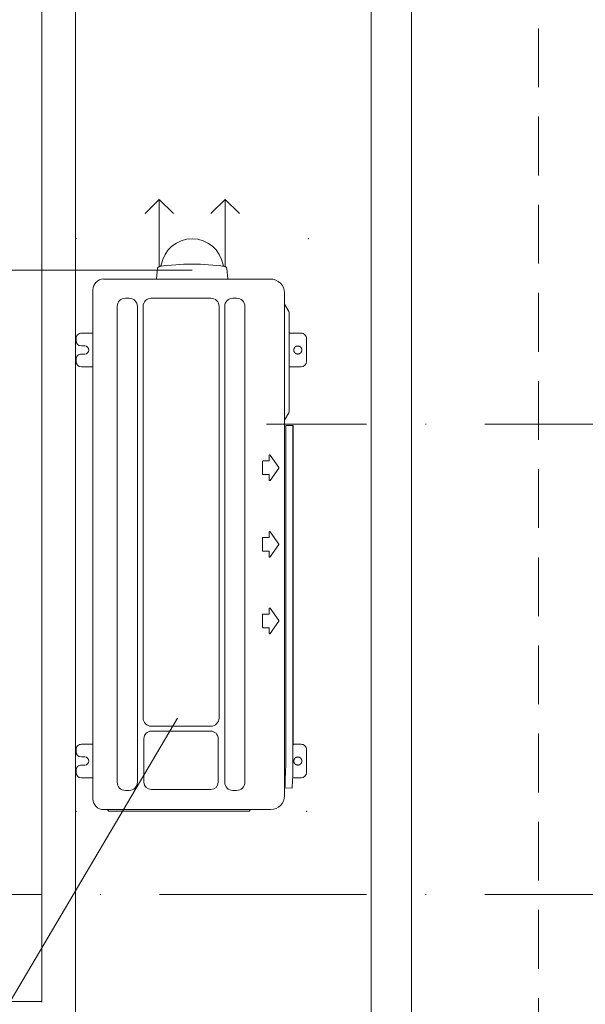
# Model space of a CAD drawing. Header units: inches. Extents: x 57112 to 98566, y -51777 to -16564.
# Tile 95 of 138: x 76913 to 76997, y -20761 to -20615. Entities that reach past the tile are written whole.
import ezdxf

# ---------------------------------------------------------------- set-up
doc = ezdxf.new("R2010")
doc.units = ezdxf.units.IN
doc.header["$MEASUREMENT"] = 0
doc.linetypes.add('DASHDOT', pattern=[1, 0.5, -0.25, 0, -0.25])
doc.linetypes.add('HIDDEN', pattern=[0.375, 0.25, -0.125])
for name, color, linetype, lineweight in [('## 06 klimatyzator', 30, 'Continuous', 15), ('A36-obrzeże', 252, 'Continuous', 0), ('DVM_OUTDOOR', 7, 'Continuous', 0), ('DVM_PIPE', 3, 'Continuous', 0), ('DVM_UNIT_BP', 7, 'Continuous', 0), ('DVM_UNIT_LP', 3, 'Continuous', 0), ('p-- ocieplenie-w.zew', 251, 'Continuous', 0), ('p--dach', 251, 'Continuous', 30), ('p--osie konstr', 250, 'DASHDOT', 15), ('p--osie konstr.-NR', 250, 'DASHDOT', 15), ('p--ściana szkielet', 251, 'Continuous', 0)]:
    doc.layers.add(name, color=color, linetype=linetype, lineweight=lineweight)
doc.linetypes.add('BATTING', pattern='A,0.0001,-0.1,[134,ltypeshp.shx,S=0.1,R=0,X=-0.1,Y=0],-0.2,[134,ltypeshp.shx,S=0.1,R=180,X=0.1,Y=0],-0.1', length=0.4001)

# ---------------------------------------------------------------- blocks, each defined once
blk = doc.blocks.new('DVM_LP_VEC')
at = {"layer": 'DVM_UNIT_LP', "color": 0}
blk.add_line((0, 0), (100, 0), dxfattribs=at)
blk.add_lwpolyline([(78.8, 21.2), (100, 0), (78.8, -21.2)], dxfattribs=at)
blk.add_point((0, 0), dxfattribs=at)
blk = doc.blocks.new('FJM_OD_790X548X285_2P_T')
at = {"layer": 'DVM_OUTDOOR', "color": 0}
for p, q in [((-376.4, 146.3), (-376.4, 163.5)), ((-368.4, 171.5), (-365.4, 171.5)), ((-357.4, 163.5), (-357.4, 158.5)), ((-345.4, 158.5), (-345.4, 163.5)), ((-337.4, 171.5), (-334.4, 171.5)), ((-326.4, 163.5), (-326.4, 146.3)), ((235.6, 146.3), (235.6, 163.5)), ((243.6, 171.5), (246.6, 171.5)), ((254.6, 163.5), (254.6, 158.5)), ((266.6, 158.5), (266.6, 163.5)), ((274.6, 171.5), (277.6, 171.5)), ((285.6, 163.5), (285.6, 146.3)), ((350.6, 146.3), (-407.9, 146.3)), ((350.6, 146.3), (350.6, 146.3)), ((-426.2, 122.2), (-426.2, -85.5)), ((-426, 122.7), (-423.7, 125)), ((-423.7, 130.5), (-423.7, -117.9)), ((366.3, 130.5), (366.4, 130.5)), ((366.3, -117.9), (366.3, 130.5)), ((325.5, 110.3), (-383, 110.3)), ((-395.2, 98.1), (-395.2, 92.5)), ((337.8, 92.5), (337.8, 98.1)), ((-383, 80.3), (325.5, 80.3)), ((-394, 59.5), (-394, -29.1)), ((-317.8, 70.4), (-383, 70.4)), ((-306.8, -29.1), (-306.8, 59.5)), ((-299.6, 59.5), (-299.6, -29.1)), ((325.5, 71.7), (-287.4, 71.7)), ((337.8, -29.1), (337.8, 59.5)), ((382.2, 50.2), (366.4, 51.6)), ((-383, -40), (-317.8, -40)), ((-287.4, -41.3), (325.5, -41.3)), ((325.5, -49.7), (-383, -49.7)), ((366.4, -54.3), (382.2, -52.9)), ((-395.2, -61.9), (-395.2, -67.5)), ((337.8, -67.5), (337.8, -61.9)), ((-423.7, -88.3), (-426, -86)), ((-383, -79.7), (325.5, -79.7)), ((-153.2, -116), (-161.2, -116)), ((-152.9, -106.8), (-152.9, -115.8)), ((-133.2, -106), (-152.2, -106)), ((-132.5, -115.8), (-132.5, -106.8)), ((-124.3, -116), (-132.2, -116)), ((-39.2, -116), (-47.2, -116)), ((-38.9, -106.8), (-38.9, -115.8)), ((-19.2, -106), (-38.2, -106)), ((-18.5, -115.8), (-18.5, -106.8)), ((-10.3, -116), (-18.2, -116)), ((74.8, -116), (66.8, -116)), ((75.1, -106.8), (75.1, -115.8)), ((94.8, -106), (75.8, -106)), ((95.5, -115.8), (95.5, -106.8)), ((103.7, -116), (95.8, -116)), ((-423.7, -117.9), (-423.7, -118)), ((-423.7, -118), (-423.7, -118)), ((-161.6, -117.3), (-143.2, -130.2)), ((-142.3, -130.2), (-123.9, -117.3)), ((-47.6, -117.3), (-29.2, -130.2)), ((-28.3, -130.2), (-9.9, -117.3)), ((66.4, -117.3), (84.8, -130.2)), ((85.7, -130.2), (104.1, -117.3)), ((366.3, -118), (366.2, -118)), ((366.3, -118), (366.3, -117.9)), ((-403, -138.7), (345.6, -138.7)), ((-391.4, -139.3), (-391.7, -150.3)), ((148.3, -140.7), (148.3, -151.7)), ((166.9, -144.9), (156.3, -138.8)), ((169.7, -145.7), (315.3, -145.7)), ((235.6, -163.5), (235.6, -145.7)), ((285.6, -145.7), (285.6, -163.5)), ((318.1, -144.9), (328.7, -138.8)), ((345.6, -138.7), (345.6, -138.7)), ((-391.7, -150.3), (-379.8, -150.7)), ((-376.4, -163.5), (-376.4, -150.8)), ((-371.9, -151), (148.3, -151)), ((148.3, -151.7), (-327.2, -151.7)), ((-326.4, -151.7), (-326.4, -163.5)), ((-334.4, -171.5), (-368.4, -171.5)), ((277.6, -171.5), (243.6, -171.5))]:
    blk.add_line(p, q, dxfattribs=at)
for points in [[(-357.4, -158.5), (-357.4, -159.1, 0.023321), (-357.3, -159.7, 0.024783), (-357.2, -160.3, 0.024618), (-357, -160.8, 0.02401), (-356.7, -161.3, 0.023784), (-356.5, -161.8, 0.02304), (-356.1, -162.2, 0.022549), (-355.8, -162.6, 0.021694), (-355.4, -163, 0.021179), (-355, -163.3, 0.020185), (-354.7, -163.6, 0.019598), (-354.3, -163.8, 0.018603), (-353.9, -164, 0.017986), (-353.5, -164.1, 0.016956), (-353.1, -164.3, 0.016413), (-352.8, -164.4, 0.015566), (-352.4, -164.4, 0.014844), (-352.1, -164.5, 0.013764), (-351.8, -164.5, 0.013631), (-351.4, -164.5, 0.012841), (-351.1, -164.5, 0.012841), (-350.8, -164.5, 0.013631), (-350.5, -164.4, 0.013764), (-350.1, -164.4, 0.014844), (-349.8, -164.3, 0.015566), (-349.4, -164.1, 0.016413), (-349, -164, 0.016956), (-348.6, -163.8, 0.017984), (-348.2, -163.6, 0.018603), (-347.8, -163.3, 0.019603), (-347.5, -163, 0.020183), (-347.1, -162.6, 0.021166), (-346.8, -162.2, 0.0217), (-346.4, -161.8, 0.022581), (-346.2, -161.3, 0.023025), (-345.9, -160.8, 0.023734), (-345.7, -160.3, 0.024054), (-345.6, -159.7, 0.024516), (-345.5, -159.1, 0.024684), (-345.4, -158.5, 0.024846), (-345.5, -157.9, 0.024845), (-345.6, -157.3, 0.02468), (-345.7, -156.7, 0.024517), (-345.9, -156.2, 0.024069), (-346.2, -155.7, 0.02373), (-346.4, -155.2, 0.022967), (-346.8, -154.8, 0.022596), (-347.1, -154.4, 0.021906), (-347.5, -154, 0.021107), (-347.8, -153.7, 0.01947), (-348.2, -153.4, 0.01982), (-348.6, -153.2, 0.020911), (-349, -153, 0.017234), (-349.4, -152.9, 0.009618), (-349.7, -152.7, 0.019493), (-350.1, -152.6, 0.03016), (-350.7, -152.6, 0.016785), (-351.4, -152.5, 0.010156)], [(-351.4, -152.5), (-351.7, -152.5, 0.009849), (-351.9, -152.5, 0.008819), (-352.1, -152.5, 0.008634), (-352.3, -152.6, 0.009333), (-352.5, -152.6, 0.009674), (-352.8, -152.6, 0.009989), (-353, -152.7, 0.01022), (-353.3, -152.8, 0.01065), (-353.5, -152.9, 0.010921), (-353.8, -153, 0.011347), (-354, -153.1, 0.011614), (-354.3, -153.2, 0.012046), (-354.5, -153.4, 0.012332), (-354.8, -153.5, 0.012805), (-355, -153.7, 0.013035), (-355.3, -153.9, 0.013371), (-355.6, -154.1, 0.013779), (-355.8, -154.4, 0.014539), (-356, -154.6, 0.014301), (-356.2, -154.9, 0.013596), (-356.5, -155.2, 0.015424), (-356.7, -155.5, 0.01905), (-356.8, -155.9, 0.014336), (-357, -156.2, 0.004521), (-357.1, -156.5, 0.021066), (-357.2, -156.9, 0.037099), (-357.3, -157.6, 0.017906), (-357.4, -158.5, 0.009169)], [(-327.4, -151.7), (-327.4, -151.7, 0.000005), (-327.3, -151.7, 0.000005), (-327.3, -151.7, 0.000005), (-327.3, -151.7, 0.000004), (-327.3, -151.7, 0.000004), (-327.3, -151.7, 0.000004), (-327.3, -151.7, 0.000004), (-327.2, -151.7, 0.000004), (-327.2, -151.7, 0.000004), (-327.2, -151.7, 0.000004), (-327.2, -151.7, 0.000004), (-327.2, -151.7, 0.000003), (-327.2, -151.7, 0.000003), (-327.1, -151.7, 0.000003), (-327.1, -151.7, 0.000003), (-327.1, -151.7, 0.000003), (-327.1, -151.7, 0.000003), (-327.1, -151.7, 0.000003), (-327.1, -151.7, 0.000003), (-327.1, -151.7, 0.000002), (-327, -151.7, 0.000002), (-327, -151.7, 0.000002), (-327, -151.7, 0.000002), (-327, -151.7, 0.000002), (-327, -151.7, 0.000002), (-327, -151.7, 0.000002), (-326.9, -151.7, 0.000001), (-326.9, -151.7, 0.000001), (-326.9, -151.7, 0.000001), (-326.9, -151.7, 0.000001), (-326.9, -151.7, -0.000001), (-326.7, -151.7, -0.000002), (-326.7, -151.7, -0.000005), (-326.7, -151.7, -0.000004), (-326.7, -151.7, 0), (-326.7, -151.7, -0.000008), (-326.6, -151.7, -0.000018), (-326.6, -151.7, -0.000009), (-326.6, -151.7, -0.000005)], [(254.6, -158.5), (254.6, -159.1, 0.023321), (254.7, -159.7, 0.024784), (254.8, -160.3, 0.024618), (255, -160.8, 0.02401), (255.3, -161.3, 0.023784), (255.5, -161.8, 0.02304), (255.9, -162.2, 0.022549), (256.2, -162.6, 0.021694), (256.6, -163, 0.021179), (257, -163.3, 0.020185), (257.3, -163.6, 0.019598), (257.7, -163.8, 0.018603), (258.1, -164, 0.017986), (258.5, -164.1, 0.016956), (258.9, -164.3, 0.016413), (259.2, -164.4, 0.015566), (259.6, -164.4, 0.014844), (259.9, -164.5, 0.013764), (260.2, -164.5, 0.013631), (260.6, -164.5, 0.012841), (260.9, -164.5, 0.012841), (261.2, -164.5, 0.013631), (261.5, -164.4, 0.013764), (261.9, -164.4, 0.014844), (262.2, -164.3, 0.015566), (262.6, -164.1, 0.016413), (263, -164, 0.016956), (263.4, -163.8, 0.017984), (263.8, -163.6, 0.018603), (264.2, -163.3, 0.019603), (264.5, -163, 0.020183), (264.9, -162.6, 0.021166), (265.2, -162.2, 0.0217), (265.6, -161.8, 0.022581), (265.8, -161.3, 0.023025), (266.1, -160.8, 0.023734), (266.3, -160.3, 0.024054), (266.4, -159.7, 0.024516), (266.5, -159.1, 0.024684), (266.6, -158.5, 0.024846), (266.5, -157.9, 0.024845), (266.4, -157.3, 0.02468), (266.3, -156.7, 0.024517), (266.1, -156.2, 0.024069), (265.8, -155.7, 0.02373), (265.6, -155.2, 0.022967), (265.2, -154.8, 0.022596), (264.9, -154.4, 0.021906), (264.5, -154, 0.021107), (264.2, -153.7, 0.01947), (263.8, -153.4, 0.01982), (263.4, -153.2, 0.020911), (263, -153, 0.017234), (262.6, -152.9, 0.009618), (262.3, -152.7, 0.019493), (261.9, -152.6, 0.03016), (261.3, -152.6, 0.016785), (260.6, -152.5, 0.010156)], [(260.6, -152.5), (260.3, -152.5, 0.009849), (260.1, -152.5, 0.008819), (259.9, -152.5, 0.008634), (259.7, -152.6, 0.009333), (259.5, -152.6, 0.009674), (259.2, -152.6, 0.009989), (259, -152.7, 0.01022), (258.7, -152.8, 0.01065), (258.5, -152.9, 0.010921), (258.2, -153, 0.011347), (258, -153.1, 0.011614), (257.7, -153.2, 0.012046), (257.5, -153.4, 0.012332), (257.2, -153.5, 0.012805), (257, -153.7, 0.013035), (256.7, -153.9, 0.013371), (256.4, -154.1, 0.013779), (256.2, -154.4, 0.014539), (256, -154.6, 0.014301), (255.8, -154.9, 0.013596), (255.5, -155.2, 0.015424), (255.3, -155.5, 0.01905), (255.2, -155.9, 0.014336), (255, -156.2, 0.004521), (254.9, -156.5, 0.021066), (254.8, -156.9, 0.037099), (254.7, -157.6, 0.017906), (254.6, -158.5, 0.009169)]]:
    blk.add_lwpolyline(points, format="xyb", dxfattribs=at)
for centre, radius, start, end in [((-368.4, 163.5), 8, 90, 180), ((-365.4, 163.5), 8, 0, 90), ((-337.4, 163.5), 8, 90, 180), ((-334.4, 163.5), 8, 0, 90), ((243.6, 163.5), 8, 90, 180), ((246.6, 163.5), 8, 0, 90), ((274.6, 163.5), 8, 90, 180), ((277.6, 163.5), 8, 0, 90), ((-351.4, 158.5), 6, 180, 0), ((260.6, 158.5), 6, 180, 0), ((-407.9, 130.5), 15.8, 90, 180), ((350.6, 130.5), 15.8, 0, 90), ((-425.5, 122.2), 0.7, 135, 180), ((-383, 98.1), 12.2, 90, 180), ((325.5, 98.1), 12.2, 0, 90), ((-383, 92.5), 12.2, 180, 270), ((325.5, 92.5), 12.2, 270, 0), ((-383, 59.5), 10.9, 90, 180), ((-317.8, 59.5), 10.9, 0, 90), ((-287.4, 59.5), 12.2, 90, 180), ((325.5, 59.5), 12.2, 0, 90), ((382, 47.2), 3, 8.2355, 85), ((46.6, -1.3), 341.9, 351.7645, 8.2354), ((388, 47.5), 3, 188.1539, 260.3479), ((379.7, -1.3), 46.6, 279.6521, 80.3479), ((-383, -29.1), 10.9, 180, 270), ((-317.8, -29.1), 10.9, 270, 0), ((-287.4, -29.1), 12.2, 180, 270), ((325.5, -29.1), 12.2, 270, 0), ((-383, -61.9), 12.2, 90, 180), ((325.5, -61.9), 12.2, 0, 90), ((382, -49.9), 3, 275, 351.7645), ((388, -50.2), 3, 99.6521, 171.8495), ((-383, -67.5), 12.2, 180, 270), ((325.5, -67.5), 12.2, 270, 0), ((-425.5, -85.5), 0.7, 180, 225), ((-161.2, -116.8), 0.7, 90, 235), ((-153.2, -115.8), 0.3, 270, 0), ((-152.2, -106.8), 0.7, 90, 180), ((-133.2, -106.8), 0.7, 0, 90), ((-132.2, -115.8), 0.3, 180, 270), ((-124.3, -116.8), 0.7, 305, 90), ((-47.2, -116.8), 0.7, 90, 235), ((-39.2, -115.8), 0.3, 270, 0), ((-38.2, -106.8), 0.7, 90, 180), ((-19.2, -106.8), 0.7, 0, 90), ((-18.2, -115.8), 0.3, 180, 270), ((-10.3, -116.8), 0.7, 305, 90), ((66.8, -116.8), 0.7, 90, 235), ((74.8, -115.8), 0.3, 270, 0), ((75.8, -106.8), 0.7, 90, 180), ((94.8, -106.8), 0.7, 0, 90), ((95.8, -115.8), 0.3, 180, 270), ((103.7, -116.8), 0.7, 305, 90), ((-403, -118), 20.7, 180, 270), ((-142.7, -129.6), 0.7, 235, 305), ((-28.7, -129.6), 0.7, 235, 305), ((85.3, -129.6), 0.7, 235, 305), ((345.6, -118), 20.7, 270, 0), ((155.8, -139.7), 1, 60, 90), ((169.7, -140), 5.7, 240, 270), ((315.3, -140), 5.7, 270, 300), ((329.2, -139.7), 1, 90, 120), ((-368.4, -163.5), 8, 180, 270), ((-334.4, -163.5), 8, 270, 0), ((243.6, -163.5), 8, 180, 270), ((277.6, -163.5), 8, 270, 0)]:
    blk.add_arc(centre, radius, start, end, dxfattribs=at)
for points in [[(385.4, -46.6), (385.4, -46.7), (385.4, -46.7), (385.4, -46.7)], [(-379.8, -150.7), (-377.2, -150.8), (-374.6, -150.9), (-371.9, -151)]]:
    blk.add_open_spline(points, degree=3, dxfattribs=at)
for points, knots in [([(148.3, -140.7), (88.3, -140.7), (13.3, -140.7), (-76.7, -140.7), (-121.7, -140.7), (-166.7, -140.7), (-211.7, -140.7), (-256.7, -140.7), (-294.2, -140.7), (-324.2, -140.7), (-343, -140.8), (-357.7, -140.6), (-372.7, -139.9), (-383.9, -139.7), (-391.4, -139.3), (-391.4, -139.3), (-391.4, -139.3), (-391.4, -139.3)], [0, 0, 0, 0, 0.333333, 0.416667, 0.5, 0.583333, 0.666667, 0.75, 0.833333, 0.875, 0.916667, 0.9375, 0.958333, 1, 1, 1, 1.000015, 1.000015, 1.000015, 1.000015]), ([(-328, -151), (-328, -151.2), (-328, -151.3), (-327.9, -151.4), (-327.9, -151.4), (-327.9, -151.5), (-327.8, -151.5), (-327.7, -151.6), (-327.6, -151.7), (-327.4, -151.7), (-327.4, -151.7), (-327.4, -151.7), (-327.4, -151.7), (-327.4, -151.7)], [-0.044807, -0.044807, -0.044807, -0.044807, 0.142088, 0.142088, 0.142088, 0.166271, 0.19987, 0.266987, 0.333517, 0.406916, 0.487817, 0.615631, 1, 1, 1, 1])]:
    blk.add_open_spline(points, degree=3, knots=knots, dxfattribs=at)
at = {"layer": 'DVM_UNIT_BP'}
for p in [(-426.2, 171.5), (426.2, 171.5), (-426.2, -171.5), (426.2, -174.4)]:
    blk.add_point(p, dxfattribs=at)
at = {"layer": 'DVM_UNIT_LP', "color": 2}
blk.add_blockref('DVM_LP_VEC', (384.9, 47.6), dxfattribs=at)
at = {"layer": 'DVM_UNIT_LP', "color": 1}
blk.add_blockref('DVM_LP_VEC', (384.9, -50.3), dxfattribs=at)

msp = doc.modelspace()

# ---------------------------------------------------------------- linework, layer by layer
at = {"layer": '## 06 klimatyzator'}
msp.add_line((76936.761, -20718.743, 151.8), (76754.546, -21027.159, 151.8), dxfattribs=at)
at = {"layer": 'A36-obrzeże', "linetype": 'Continuous', "ltscale": 35, "elevation": 151.8}
for points in [[(76174.608, -20815.933), (75889.108, -20815.933), (75889.108, -20135.433), (76971.608, -20135.433), (76971.608, -20815.933), (76578.108, -20815.933)], [(76920.658, -20141.433), (76965.608, -20141.433), (76965.608, -20809.933), (76920.658, -20809.933)]]:
    msp.add_lwpolyline(points, dxfattribs=at)
at = {"layer": 'DVM_PIPE'}
msp.add_line((76938.96, -20652.014, 151.8), (76887.244, -20652.014, 151.8), dxfattribs=at)
at = {"layer": 'p-- ocieplenie-w.zew', "linetype": 'BATTING', "ltscale": 3}
for p, q in [((76916.608, -20761.007, 151.8), (76916.608, -20190.433, 151.8)), ((76916.532, -20760.933, 151.8), (76798.458, -20760.933, 151.8))]:
    msp.add_line(p, q, dxfattribs=at)
at = {"layer": 'p--dach', "linetype": 'HIDDEN', "lineweight": 20, "ltscale": 35, "elevation": 151.8}
msp.add_lwpolyline([(75870.248, -20834.793), (76990.468, -20834.793), (76990.468, -20116.573), (75870.248, -20116.573)], close=True, dxfattribs=at)
at = {"layer": 'p--osie konstr', "linetype": 'DASHDOT', "ltscale": 35}
msp.add_line((76951.608, -20744.983, 151.8), (76572.108, -20744.983, 151.8), dxfattribs=at)
at = {"layer": 'p--osie konstr.-NR', "linetype": 'DASHDOT', "ltscale": 35}
for p, q in [((77000.001, -20674.983, 151.8), (76950.001, -20674.983, 151.8)), ((77000.001, -20744.983, 151.8), (76950.001, -20744.983, 151.8))]:
    msp.add_line(p, q, dxfattribs=at)
at = {"layer": 'p--ściana szkielet', "ltscale": 35}
msp.add_line((76921.608, -20765.933, 151.8), (76921.608, -20185.433, 151.8), dxfattribs=at)

# ---------------------------------------------------------------- block references
at = {"layer": 'DVM_UNIT_LP', "color": 1, "xscale": 0.1000000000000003, "yscale": 0.1000000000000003, "zscale": 0.1000000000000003, "rotation": 89.99999999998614}
msp.add_blockref('FJM_OD_790X548X285_2P_T', (76938.825, -20689.979, 151.8), dxfattribs=at)

doc.saveas('drawing.dxf')
